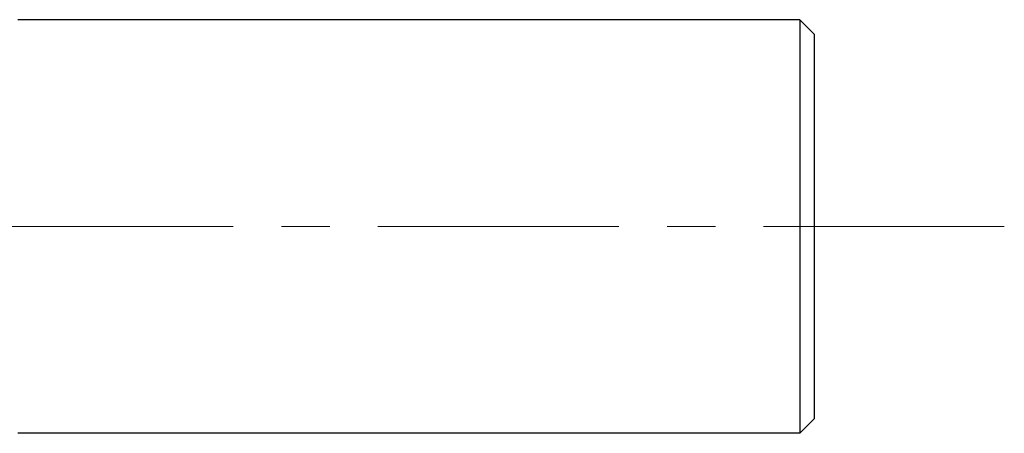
# Model space of a CAD drawing. Header units: millimetres. Extents: x 0 to 594, y 0 to 420.
# Tile 96 of 118: x 360 to 394, y 348 to 362. Entities that reach past the tile are written whole.
import ezdxf

# ---------------------------------------------------------------- set-up
doc = ezdxf.new("R2010")
doc.units = ezdxf.units.MM
doc.header["$LTSCALE"] = 0.257233
doc.linetypes.add('CENTER', pattern=[50.8, 31.75, -6.35, 6.35, -6.35])
doc.layers.add('NoLayerName_001', color=7, linetype='Continuous')

msp = doc.modelspace()

# ---------------------------------------------------------------- linework, layer by layer
at = {"layer": 'NoLayerName_001', "color": 7, "linetype": 'Continuous', "lineweight": 25}
for p, q in [((386.6329, 362.3228), (360.1329, 362.3228)), ((386.6329, 362.3228), (387.1329, 361.8228)), ((386.6329, 362.3228), (386.6329, 348.3228)), ((387.1329, 348.8228), (387.1329, 361.8228)), ((386.6329, 348.3228), (387.1329, 348.8228)), ((386.6329, 348.3228), (360.1329, 348.3228))]:
    msp.add_line(p, q, dxfattribs=at)
at = {"layer": 'NoLayerName_001', "color": 2, "linetype": 'CENTER', "lineweight": 13}
msp.add_line((254.7283, 355.3228), (393.5587, 355.3228), dxfattribs=at)

doc.saveas('drawing.dxf')
